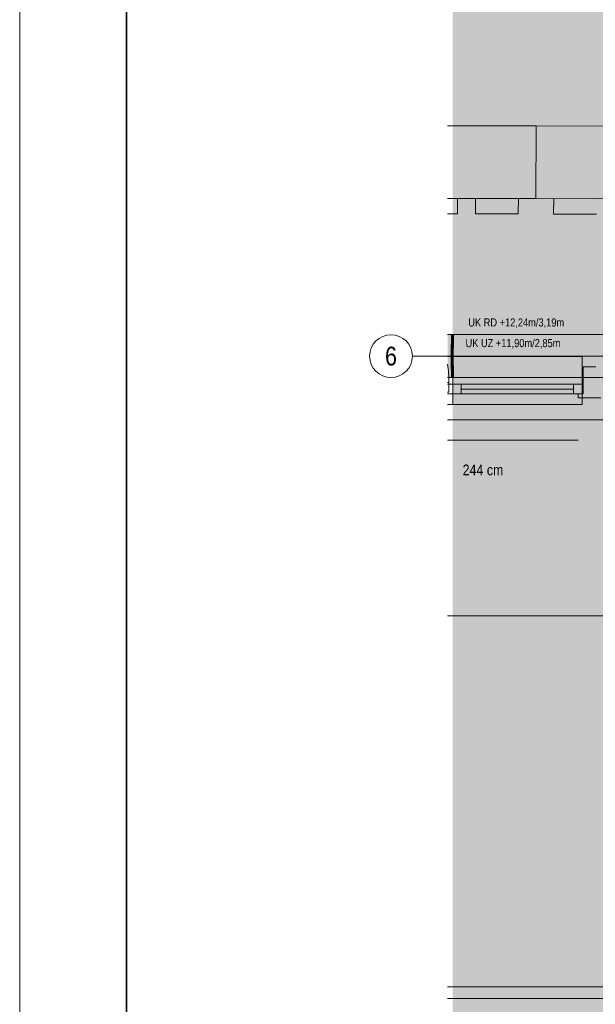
# Model space of a CAD drawing. Extents: x -620 to 300, y 62 to 1112.
# Tile 2 of 88: x -620 to -512, y 263 to 448. Entities that reach past the tile are written whole.
import ezdxf
from ezdxf.enums import TextEntityAlignment as Align
from ezdxf.lldxf.tags import DXFTag

# ---------------------------------------------------------------- set-up
doc = ezdxf.new("R2010")
doc.units = 0
doc.layers.get('0').update_dxf_attribs({"lineweight": 13})
for name, color, linetype, lineweight, true_color in [('00_Beschriftung UZ', 3, 'Continuous', 13, 0x00ff00), ('30 -33 Aussenwände- 7 Fassade_ Elemente', 7, 'Continuous', 9, 0x00aacc), ('30 -35 Decken- 1 Konstruktion-Träger- Stahlbeton', 7, 'grob-A06G9RP38I', 13, 0x33aa00), ('30 -35 Decken- 2.2 Treppen Außen', 7, 'Continuous', 9, 0x009999), ('60- 61 allgemeine Ausstattung- 1 Möbel', 7, 'Continuous', 9, 0x00cccc), ('70 -72 Beschriftung- 1 Beschriftung allgemein', 7, 'Continuous', 9, 0xff6633), ('E_Leerrohr 20', 7, 'Continuous', 13, 0xcc0099), ('E_Leerrohr 20-Shading', 7, 'Continuous', 13, 0xcc0099), ('iwb_Layout BA_Markierung', 7, 'Continuous', 9, 0xbadcdc), ('iwb_Schraffur_Unterzug', 7, 'Continuous', 5, 0xffffcc)]:
    doc.layers.add(name, color=color, linetype=linetype, lineweight=lineweight, true_color=true_color)
for name, color, linetype, lineweight in [('60- 61 allgemeine Ausstattung- 4 Terrassen', 7, 'Continuous', 9), ('70 -71 Achsen- 1 Gebäudeachsen', 7, 'STRICHPUNKT2-A06G9RP48I', 18), ('iwb_Layout Achsbezeichung', 7, 'Continuous', 13), ('iwb_Plankopf Rahmen', 7, 'Continuous', 35)]:
    doc.layers.add(name, color=color, linetype=linetype, lineweight=lineweight)
doc.styles.get("Standard").update_dxf_attribs({"font": 'ARIALN.TTF'})
tags = doc.linetypes.add('grob-A06G9RP38I', pattern=[14, 3, -8, 3]).pattern_tags.tags
tags[8:9] = [DXFTag(74, 4), DXFTag(75, 0), DXFTag(340, '0'), DXFTag(46, 0.0), DXFTag(50, 0.0), DXFTag(44, 0.0), DXFTag(45, 0.0)]
tags[6:7] = [DXFTag(74, 4), DXFTag(75, 0), DXFTag(340, '0'), DXFTag(46, 0.0), DXFTag(50, 0.0), DXFTag(44, 0.0), DXFTag(45, 0.0)]
tags[4:5] = [DXFTag(74, 4), DXFTag(75, 0), DXFTag(340, '0'), DXFTag(46, 0.0), DXFTag(50, 0.0), DXFTag(44, 0.0), DXFTag(45, 0.0)]
tags = doc.linetypes.add('STRICHPUNKT2', pattern=[12.7, 6.35, -3.175, 0, -3.175]).pattern_tags.tags
tags[10:11] = [DXFTag(74, 4), DXFTag(75, 0), DXFTag(340, '0'), DXFTag(46, 0.0), DXFTag(50, 0.0), DXFTag(44, 0.0), DXFTag(45, 0.0)]
tags[8:9] = [DXFTag(74, 4), DXFTag(75, 0), DXFTag(340, '0'), DXFTag(46, 0.0), DXFTag(50, 0.0), DXFTag(44, 0.0), DXFTag(45, 0.0)]
tags[6:7] = [DXFTag(74, 4), DXFTag(75, 0), DXFTag(340, '0'), DXFTag(46, 0.0), DXFTag(50, 0.0), DXFTag(44, 0.0), DXFTag(45, 0.0)]
tags[4:5] = [DXFTag(74, 4), DXFTag(75, 0), DXFTag(340, '0'), DXFTag(46, 0.0), DXFTag(50, 0.0), DXFTag(44, 0.0), DXFTag(45, 0.0)]
tags = doc.linetypes.add('STRICHPUNKT2-A06G9RP48I', pattern=[12.7, 6.35, -3.175, 0, -3.175]).pattern_tags.tags
tags[10:11] = [DXFTag(74, 4), DXFTag(75, 0), DXFTag(340, '0'), DXFTag(46, 0.0), DXFTag(50, 0.0), DXFTag(44, 0.0), DXFTag(45, 0.0)]
tags[8:9] = [DXFTag(74, 4), DXFTag(75, 0), DXFTag(340, '0'), DXFTag(46, 0.0), DXFTag(50, 0.0), DXFTag(44, 0.0), DXFTag(45, 0.0)]
tags[6:7] = [DXFTag(74, 4), DXFTag(75, 0), DXFTag(340, '0'), DXFTag(46, 0.0), DXFTag(50, 0.0), DXFTag(44, 0.0), DXFTag(45, 0.0)]
tags[4:5] = [DXFTag(74, 4), DXFTag(75, 0), DXFTag(340, '0'), DXFTag(46, 0.0), DXFTag(50, 0.0), DXFTag(44, 0.0), DXFTag(45, 0.0)]

# ---------------------------------------------------------------- blocks, each defined once
blk = doc.blocks.new('Shading-A06G9ROJ8I', base_point=(-538.69, 382.92))
at = {"layer": 'E_Leerrohr 20-Shading', "color": 223, "true_color": 0xc67fb4}
for points in [[(-538.84, 387.17), (-538.9, 387.17), (-538.86, 386.44), (-538.92, 386.44)], [(-538.82, 387.89), (-538.88, 387.89), (-538.84, 387.17), (-538.9, 387.17)], [(-538.82, 388.61), (-538.88, 388.61), (-538.82, 387.89), (-538.88, 387.89)], [(-538.86, 386.44), (-538.86, 386.44), (-538.84, 387.17)], [(-538.84, 387.17), (-538.82, 387.89), (-538.84, 387.17)], [(-538.51, 387.16), (-538.56, 387.16), (-538.55, 386.43), (-538.58, 386.44)], [(-538.49, 387.89), (-538.54, 387.89), (-538.51, 387.16), (-538.56, 387.16)], [(-538.52, 386.43), (-538.5, 387.16), (-538.55, 386.43), (-538.51, 387.16)], [(-538.48, 388.61), (-538.54, 388.61), (-538.48, 387.89), (-538.54, 387.89)], [(-538.5, 387.16), (-538.48, 387.89), (-538.51, 387.16), (-538.49, 387.89)], [(-538.89, 385.72), (-538.94, 385.72), (-538.91, 384.99), (-538.95, 384.99)], [(-538.88, 385.85), (-538.86, 386.44), (-538.94, 385.72), (-538.92, 386.44)], [(-538.88, 385.85), (-538.94, 385.72), (-538.89, 385.72)], [(-538.9, 384.99), (-538.89, 385.72), (-538.91, 384.99), (-538.89, 385.72)], [(-538.9, 384.99), (-538.89, 384.99), (-538.89, 385.72), (-538.88, 385.72)], [(-538.88, 385.85), (-538.89, 385.72), (-538.87, 386.15), (-538.88, 385.72)], [(-538.89, 385.72), (-538.88, 385.85), (-538.89, 385.72)], [(-538.86, 386.44), (-538.88, 385.85), (-538.86, 386.44), (-538.87, 386.15)], [(-538.87, 386.15), (-538.88, 385.72), (-538.87, 386.22), (-538.88, 385.72)], [(-538.86, 386.44), (-538.87, 386.15), (-538.86, 386.44), (-538.87, 386.22)], [(-538.6, 384.99), (-538.58, 385.71), (-538.61, 384.99), (-538.59, 385.71)], [(-538.55, 386.43), (-538.58, 386.44), (-538.58, 385.71), (-538.6, 385.71)], [(-538.6, 384.99), (-538.58, 385.71), (-538.59, 385.32)], [(-538.6, 384.99), (-538.55, 384.99), (-538.58, 385.71), (-538.54, 385.71)], [(-538.6, 384.99), (-538.6, 384.99), (-538.59, 385.32)], [(-538.54, 385.71), (-538.52, 386.43), (-538.58, 385.71), (-538.55, 386.43)], [(-538.91, 384.63), (-538.91, 384.99), (-538.95, 384.63), (-538.95, 384.99)], [(-538.92, 384.26), (-538.91, 384.63), (-538.95, 384.26), (-538.95, 384.63)], [(-538.92, 384.26), (-538.95, 384.26), (-538.9, 383.65), (-538.95, 383.65)], [(-538.9, 383.65), (-538.95, 383.65), (-538.88, 383.04), (-538.93, 383.04)], [(-538.9, 384.26), (-538.9, 384.99), (-538.92, 384.26), (-538.91, 384.99)], [(-538.89, 383.65), (-538.9, 384.26), (-538.9, 383.65), (-538.92, 384.26)], [(-538.9, 384.26), (-538.89, 384.99), (-538.9, 384.99)], [(-538.9, 384.26), (-538.9, 384.26), (-538.89, 384.99), (-538.89, 384.63)], [(-538.89, 383.65), (-538.9, 384.26), (-538.89, 383.65), (-538.9, 384.26)], [(-538.87, 383.04), (-538.89, 383.65), (-538.88, 383.04), (-538.9, 383.65)], [(-538.89, 384.63), (-538.89, 384.99), (-538.89, 384.99)], [(-538.87, 383.04), (-538.89, 383.65), (-538.87, 383.04), (-538.89, 383.65)], [(-538.61, 384.62), (-538.55, 384.62), (-538.6, 384.99), (-538.55, 384.99)], [(-538.61, 384.62), (-538.6, 384.99), (-538.61, 384.7)], [(-538.6, 384.99), (-538.6, 384.99), (-538.61, 384.7)], [(-538.61, 384.62), (-538.61, 384.62), (-538.61, 384.99), (-538.6, 384.99)], [(-538.61, 384.27), (-538.61, 384.62), (-538.61, 384.27), (-538.61, 384.62)], [(-538.61, 384.27), (-538.55, 384.27), (-538.61, 384.62), (-538.55, 384.62)], [(-538.55, 383.66), (-538.55, 384.27), (-538.6, 383.66), (-538.61, 384.27)], [(-538.61, 384.27), (-538.61, 384.27), (-538.6, 383.66), (-538.61, 383.66)], [(-538.6, 383.66), (-538.61, 383.66), (-538.59, 383.05)], [(-538.53, 383.05), (-538.55, 383.66), (-538.57, 383.05), (-538.6, 383.66)], [(-538.57, 383.05), (-538.6, 383.66), (-538.59, 383.05), (-538.6, 383.66)], [(-538.91, 382.87), (-538.93, 383.04), (-538.93, 382.87)], [(-538.88, 383.04), (-538.93, 383.04), (-538.87, 382.88), (-538.91, 382.87)], [(-538.91, 382.43), (-538.85, 382.44), (-538.93, 382.87), (-538.91, 382.87)], [(-538.91, 382.87), (-538.85, 382.44), (-538.87, 382.88)], [(-538.85, 382.44), (-538.91, 382.43), (-538.84, 381.83), (-538.9, 381.83)], [(-538.84, 381.83), (-538.9, 381.83), (-538.83, 381.22), (-538.88, 381.22)], [(-538.87, 382.88), (-538.87, 383.04), (-538.87, 383.04)], [(-538.82, 381.22), (-538.84, 381.83), (-538.83, 381.22), (-538.84, 381.83)], [(-538.59, 382.88), (-538.56, 382.88), (-538.59, 383.05), (-538.57, 383.05)], [(-538.51, 382.45), (-538.53, 382.88), (-538.57, 382.44), (-538.59, 382.88)], [(-538.56, 382.88), (-538.53, 382.88), (-538.57, 383.05), (-538.53, 383.05)], [(-538.51, 382.45), (-538.57, 382.44), (-538.5, 381.84), (-538.55, 381.83)], [(-538.5, 381.84), (-538.55, 381.83), (-538.48, 381.23), (-538.54, 381.22)], [(-538.83, 381.22), (-538.88, 381.22), (-538.82, 380.61), (-538.88, 380.61)], [(-538.82, 380.61), (-538.82, 380.61), (-538.83, 381.22), (-538.82, 381.22)], [(-538.82, 380.61), (-538.82, 380.61), (-538.82, 381.22)], [(-538.48, 380.61), (-538.49, 381.23), (-538.54, 380.61), (-538.54, 381.22)], [(-538.48, 380.61), (-538.48, 381.23), (-538.49, 381.23)]]:
    blk.add_solid(points, dxfattribs=at)
at = {"layer": 'E_Leerrohr 20-Shading', "color": 231, "true_color": 0xe17fc9}
for points in [[(-538.7, 387.16), (-538.84, 387.17), (-538.72, 386.44), (-538.86, 386.44)], [(-538.68, 387.89), (-538.82, 387.89), (-538.7, 387.16), (-538.84, 387.17)], [(-538.68, 388.61), (-538.82, 388.61), (-538.68, 387.89), (-538.82, 387.89)], [(-538.71, 386.44), (-538.69, 387.16), (-538.72, 386.44), (-538.7, 387.16)], [(-538.7, 387.16), (-538.72, 386.44), (-538.72, 386.44)], [(-538.69, 387.16), (-538.71, 386.44), (-538.68, 387.16), (-538.69, 386.44)], [(-538.68, 387.89), (-538.7, 387.16), (-538.69, 387.16)], [(-538.68, 387.89), (-538.69, 387.16), (-538.68, 387.89), (-538.68, 387.16)], [(-538.69, 386.44), (-538.65, 386.44), (-538.68, 387.16), (-538.66, 387.16)], [(-538.67, 387.89), (-538.68, 388.61), (-538.68, 387.89)], [(-538.68, 388.61), (-538.68, 387.89), (-538.68, 387.89)], [(-538.54, 387.89), (-538.54, 388.61), (-538.67, 387.89), (-538.68, 388.61)], [(-538.68, 387.16), (-538.66, 387.16), (-538.68, 387.89), (-538.67, 387.89)], [(-538.66, 387.16), (-538.56, 387.16), (-538.67, 387.89), (-538.54, 387.89)], [(-538.65, 386.44), (-538.58, 386.44), (-538.66, 387.16), (-538.56, 387.16)], [(-538.86, 385.72), (-538.88, 385.72), (-538.85, 384.99), (-538.89, 384.99)], [(-538.87, 386.22), (-538.88, 385.72), (-538.86, 385.72)], [(-538.74, 385.71), (-538.72, 386.44), (-538.87, 386.22), (-538.86, 386.44)], [(-538.74, 385.71), (-538.87, 386.22), (-538.86, 385.72)], [(-538.85, 384.99), (-538.75, 384.99), (-538.86, 385.72), (-538.74, 385.71)], [(-538.73, 384.99), (-538.72, 385.71), (-538.75, 384.99), (-538.73, 385.71)], [(-538.75, 384.99), (-538.74, 385.71), (-538.74, 385.71)], [(-538.72, 386.44), (-538.72, 386.44), (-538.73, 385.71), (-538.74, 385.71)], [(-538.72, 385.71), (-538.71, 386.44), (-538.73, 385.71), (-538.72, 386.44)], [(-538.72, 385.71), (-538.73, 384.99), (-538.7, 385.71), (-538.7, 384.99)], [(-538.71, 386.44), (-538.72, 385.71), (-538.69, 386.44), (-538.7, 385.71)], [(-538.7, 385.71), (-538.63, 385.71), (-538.69, 386.44), (-538.65, 386.44)], [(-538.7, 384.99), (-538.63, 384.99), (-538.7, 385.71), (-538.63, 385.71)], [(-538.63, 385.71), (-538.6, 385.71), (-538.65, 386.44), (-538.58, 386.44)], [(-538.63, 385.71), (-538.63, 384.99), (-538.6, 385.71), (-538.62, 384.99)], [(-538.9, 384.26), (-538.84, 384.26), (-538.89, 384.63), (-538.85, 384.63)], [(-538.84, 384.26), (-538.9, 384.26), (-538.85, 383.65), (-538.89, 383.65)], [(-538.89, 384.63), (-538.85, 384.63), (-538.89, 384.99), (-538.85, 384.99)], [(-538.85, 383.65), (-538.89, 383.65), (-538.86, 383.04), (-538.87, 383.04)], [(-538.86, 383.04), (-538.73, 383.05), (-538.85, 383.65), (-538.75, 383.66)], [(-538.85, 384.63), (-538.75, 384.63), (-538.85, 384.99), (-538.75, 384.99)], [(-538.84, 384.26), (-538.75, 384.26), (-538.85, 384.63), (-538.75, 384.63)], [(-538.85, 383.65), (-538.75, 383.66), (-538.84, 384.26), (-538.76, 384.26)], [(-538.75, 383.66), (-538.75, 383.66), (-538.76, 384.26), (-538.75, 384.26)], [(-538.75, 384.63), (-538.73, 384.63), (-538.75, 384.99), (-538.73, 384.99)], [(-538.75, 384.99), (-538.75, 384.99), (-538.75, 384.63)], [(-538.75, 384.63), (-538.73, 384.26), (-538.73, 384.63)], [(-538.73, 384.26), (-538.75, 384.63), (-538.75, 384.26)], [(-538.73, 384.26), (-538.75, 384.26), (-538.73, 383.66), (-538.75, 383.66)], [(-538.73, 383.05), (-538.75, 383.66), (-538.75, 383.66)], [(-538.7, 384.99), (-538.73, 384.99), (-538.7, 384.63), (-538.73, 384.63)], [(-538.73, 384.63), (-538.73, 384.26), (-538.7, 384.63), (-538.7, 384.27)], [(-538.7, 384.27), (-538.73, 384.26), (-538.7, 384.22)], [(-538.7, 384.22), (-538.73, 384.26), (-538.7, 383.66), (-538.73, 383.66)], [(-538.7, 383.66), (-538.73, 383.66), (-538.69, 383.05), (-538.73, 383.05)], [(-538.7, 384.99), (-538.62, 384.78), (-538.63, 384.99)], [(-538.62, 384.78), (-538.7, 384.99), (-538.63, 384.63), (-538.7, 384.63)], [(-538.7, 384.63), (-538.7, 384.27), (-538.63, 384.63), (-538.64, 384.27)], [(-538.64, 384.27), (-538.7, 384.27), (-538.64, 384.15), (-538.7, 384.22)], [(-538.64, 384.15), (-538.7, 384.22), (-538.66, 383.66), (-538.7, 383.66)], [(-538.66, 383.05), (-538.64, 383.66), (-538.69, 383.05), (-538.66, 383.66)], [(-538.66, 383.66), (-538.64, 383.66), (-538.64, 384.15), (-538.63, 384.13)], [(-538.66, 383.05), (-538.64, 383.05), (-538.64, 383.66), (-538.63, 383.66)], [(-538.62, 384.78), (-538.64, 384.27), (-538.62, 384.37), (-538.63, 384.27)], [(-538.64, 384.15), (-538.63, 384.13), (-538.64, 384.27), (-538.63, 384.27)], [(-538.64, 383.66), (-538.64, 383.66), (-538.63, 384.13), (-538.62, 384.13)], [(-538.64, 383.66), (-538.63, 383.66), (-538.62, 384.13)], [(-538.63, 383.66), (-538.64, 383.05), (-538.62, 383.66), (-538.62, 383.05)], [(-538.62, 384.99), (-538.63, 384.99), (-538.62, 384.88)], [(-538.62, 384.88), (-538.63, 384.99), (-538.62, 384.78)], [(-538.63, 384.27), (-538.62, 384.27), (-538.62, 384.37)], [(-538.63, 384.13), (-538.62, 384.13), (-538.63, 384.27), (-538.62, 384.27)], [(-538.61, 384.27), (-538.62, 384.13), (-538.62, 383.66), (-538.63, 383.66)], [(-538.61, 384.99), (-538.62, 384.99), (-538.62, 384.73), (-538.62, 384.88)], [(-538.61, 384.62), (-538.61, 384.99), (-538.62, 384.73)], [(-538.62, 384.73), (-538.62, 384.88), (-538.62, 384.37), (-538.62, 384.78)], [(-538.62, 384.27), (-538.61, 384.62), (-538.62, 384.37), (-538.62, 384.73)], [(-538.61, 384.62), (-538.62, 384.27), (-538.62, 384.27)], [(-538.61, 384.62), (-538.62, 384.46), (-538.61, 384.46)], [(-538.62, 384.46), (-538.62, 384.27), (-538.61, 384.46), (-538.61, 384.27)], [(-538.62, 384.27), (-538.62, 384.13), (-538.62, 384.27)], [(-538.62, 384.13), (-538.61, 384.27), (-538.62, 384.27)], [(-538.61, 384.27), (-538.62, 383.66), (-538.61, 383.66)], [(-538.62, 383.66), (-538.62, 383.05), (-538.61, 383.66), (-538.6, 383.05)], [(-538.6, 383.05), (-538.59, 383.05), (-538.61, 383.66)], [(-538.87, 382.88), (-538.86, 382.88), (-538.87, 383.04), (-538.86, 383.04)], [(-538.71, 382.44), (-538.73, 382.88), (-538.85, 382.44), (-538.87, 382.88)], [(-538.86, 382.88), (-538.73, 382.88), (-538.86, 383.04), (-538.73, 383.05)], [(-538.71, 382.44), (-538.85, 382.44), (-538.7, 381.83), (-538.84, 381.83)], [(-538.7, 381.83), (-538.84, 381.83), (-538.68, 381.22), (-538.82, 381.22)], [(-538.69, 383.05), (-538.73, 383.05), (-538.69, 382.92), (-538.73, 382.88)], [(-538.73, 383.05), (-538.73, 383.05), (-538.73, 382.88)], [(-538.69, 382.92), (-538.73, 382.88), (-538.69, 382.78)], [(-538.69, 382.78), (-538.73, 382.88), (-538.69, 382.44), (-538.71, 382.44)], [(-538.69, 381.83), (-538.69, 382.13), (-538.71, 382.44), (-538.69, 382.44)], [(-538.69, 381.83), (-538.71, 382.44), (-538.7, 381.83)], [(-538.69, 382.92), (-538.66, 382.96), (-538.69, 383.05), (-538.66, 383.05)], [(-538.69, 382.78), (-538.67, 382.71), (-538.69, 382.92), (-538.66, 382.96)], [(-538.69, 382.92), (-538.69, 382.92), (-538.69, 382.89)], [(-538.69, 382.78), (-538.69, 382.92), (-538.69, 382.89)], [(-538.68, 382.44), (-538.67, 382.71), (-538.69, 382.44), (-538.69, 382.78)], [(-538.69, 382.13), (-538.68, 382.44), (-538.69, 382.44)], [(-538.68, 381.83), (-538.68, 382.44), (-538.69, 382.13)], [(-538.69, 381.83), (-538.68, 381.83), (-538.69, 382.13)], [(-538.65, 382.65), (-538.67, 382.71), (-538.65, 382.44), (-538.68, 382.44)], [(-538.68, 381.83), (-538.66, 381.83), (-538.68, 382.44), (-538.65, 382.44)], [(-538.66, 381.83), (-538.68, 381.83), (-538.67, 381.22), (-538.68, 381.22)], [(-538.65, 382.65), (-538.64, 382.99), (-538.67, 382.71), (-538.66, 382.96)], [(-538.66, 381.83), (-538.67, 381.22), (-538.64, 381.83), (-538.64, 381.22)], [(-538.64, 383.05), (-538.66, 383.05), (-538.64, 382.99), (-538.66, 382.96)], [(-538.66, 381.83), (-538.64, 381.83), (-538.65, 382.44), (-538.63, 382.44)], [(-538.62, 383.01), (-538.64, 382.99), (-538.63, 382.6), (-538.65, 382.65)], [(-538.65, 382.65), (-538.65, 382.44), (-538.63, 382.6), (-538.63, 382.44)], [(-538.64, 383.05), (-538.64, 382.99), (-538.62, 383.05), (-538.62, 383.01)], [(-538.64, 381.83), (-538.6, 381.83), (-538.63, 382.44), (-538.59, 382.44)], [(-538.64, 381.22), (-538.61, 381.22), (-538.64, 381.83), (-538.6, 381.83)], [(-538.63, 382.6), (-538.59, 382.5), (-538.62, 383.01), (-538.6, 383.04)], [(-538.63, 382.6), (-538.63, 382.44), (-538.59, 382.5), (-538.59, 382.44)], [(-538.62, 383.05), (-538.62, 383.01), (-538.6, 383.05), (-538.6, 383.04)], [(-538.61, 381.22), (-538.54, 381.22), (-538.6, 381.83), (-538.55, 381.83)], [(-538.6, 383.04), (-538.59, 383.05), (-538.6, 383.05)], [(-538.59, 382.5), (-538.59, 382.5), (-538.6, 383.04), (-538.59, 383.05)], [(-538.55, 381.83), (-538.57, 382.44), (-538.6, 381.83), (-538.59, 382.44)], [(-538.59, 383.05), (-538.59, 382.5), (-538.59, 382.88)], [(-538.59, 382.5), (-538.57, 382.44), (-538.59, 382.88)], [(-538.59, 382.44), (-538.57, 382.44), (-538.59, 382.5)], [(-538.68, 381.22), (-538.82, 381.22), (-538.68, 380.61), (-538.82, 380.61)], [(-538.67, 381.22), (-538.68, 381.22), (-538.68, 380.97), (-538.68, 381.16)], [(-538.68, 381.22), (-538.68, 381.22), (-538.68, 381.16)], [(-538.68, 380.97), (-538.67, 380.61), (-538.61, 381.22), (-538.62, 380.61)], [(-538.68, 380.97), (-538.61, 381.22), (-538.67, 381.22)], [(-538.68, 381.16), (-538.68, 381.22), (-538.68, 380.93), (-538.68, 381.22)], [(-538.68, 380.61), (-538.68, 380.93), (-538.68, 381.22)], [(-538.68, 380.8), (-538.68, 380.97), (-538.68, 380.93), (-538.68, 381.16)], [(-538.67, 380.61), (-538.67, 380.61), (-538.68, 380.8), (-538.68, 380.97)], [(-538.68, 380.61), (-538.68, 380.8), (-538.68, 380.93)], [(-538.67, 380.61), (-538.68, 380.8), (-538.68, 380.61)], [(-538.62, 380.61), (-538.54, 380.61), (-538.61, 381.22), (-538.54, 381.22)]]:
    blk.add_solid(points, dxfattribs=at)
blk = doc.blocks.new('Shading-A06G9ROL8I', base_point=(-538.88, 387.83))
at = {"layer": 'E_Leerrohr 20-Shading', "color": 213, "true_color": 0xd67fc0}
for points in [[(-539.01, 388.63), (-539.01, 388.61), (-538.9, 388.63), (-538.9, 388.61)], [(-538.9, 388.61), (-538.68, 388.61), (-538.9, 388.63), (-538.68, 388.63)], [(-538.88, 387.83), (-538.68, 387.83), (-538.88, 388.61), (-538.68, 388.61)], [(-538.68, 388.63), (-538.68, 388.61), (-538.59, 388.63), (-538.59, 388.61)], [(-538.68, 388.61), (-538.68, 387.83), (-538.48, 388.61), (-538.49, 387.83)], [(-538.59, 388.63), (-538.59, 388.61), (-538.57, 388.63), (-538.57, 388.61)], [(-538.57, 388.61), (-538.35, 388.61), (-538.57, 388.63), (-538.35, 388.63)], [(-538.49, 387.83), (-538.48, 387.83), (-538.48, 388.61)]]:
    blk.add_solid(points, dxfattribs=at)
blk = doc.blocks.new('Shading-A06G9RON8I', base_point=(-538.85, 380.61))
at = {"layer": 'E_Leerrohr 20-Shading', "color": 213, "true_color": 0xd67fc0}
for points in [[(-538.85, 380.7), (-538.88, 381.4), (-538.88, 381.22)], [(-538.88, 381.4), (-538.85, 380.7), (-538.7, 381.4), (-538.7, 381.15)], [(-538.7, 381.15), (-538.68, 381.22), (-538.7, 381.4), (-538.68, 381.4)], [(-538.68, 381.22), (-538.59, 380.96), (-538.68, 381.4), (-538.58, 381.4)], [(-538.49, 381.24), (-538.58, 381.4), (-538.48, 380.61), (-538.59, 380.96)], [(-538.49, 381.4), (-538.58, 381.4), (-538.49, 381.24)], [(-538.49, 381.4), (-538.49, 381.4), (-538.48, 381.23), (-538.49, 381.24)], [(-538.48, 381.23), (-538.48, 381.4), (-538.49, 381.4)], [(-538.91, 380.61), (-539.01, 380.61), (-538.91, 380.6), (-539.01, 380.6)], [(-538.91, 380.6), (-538.91, 380.6), (-538.91, 380.61), (-538.9, 380.61)], [(-538.91, 380.6), (-538.85, 380.6), (-538.9, 380.61), (-538.85, 380.61)], [(-538.88, 380.61), (-538.85, 380.7), (-538.88, 381.22)], [(-538.85, 380.7), (-538.88, 380.61), (-538.85, 380.61)], [(-538.85, 380.61), (-538.71, 380.61), (-538.85, 380.7), (-538.7, 381.15)], [(-538.85, 380.6), (-538.79, 380.6), (-538.85, 380.61), (-538.79, 380.61)], [(-538.79, 380.6), (-538.68, 380.6), (-538.79, 380.61), (-538.68, 380.61)], [(-538.71, 380.61), (-538.69, 380.61), (-538.7, 381.15), (-538.68, 381.22)], [(-538.68, 381.17), (-538.69, 380.61), (-538.68, 380.98), (-538.68, 380.61)], [(-538.67, 380.61), (-538.59, 380.61), (-538.68, 381.22), (-538.59, 380.96)], [(-538.68, 381.22), (-538.68, 381.17), (-538.68, 380.98)], [(-538.67, 380.61), (-538.68, 381.22), (-538.67, 380.61), (-538.68, 380.98)], [(-538.68, 380.61), (-538.68, 380.61), (-538.68, 380.98)], [(-538.68, 380.98), (-538.68, 380.61), (-538.67, 380.61)], [(-538.61, 380.61), (-538.68, 380.61), (-538.61, 380.6), (-538.68, 380.6)], [(-538.61, 380.6), (-538.58, 380.6), (-538.61, 380.61), (-538.58, 380.61)], [(-538.59, 380.61), (-538.48, 380.61), (-538.59, 380.96)], [(-538.58, 380.61), (-538.58, 380.6), (-538.54, 380.61), (-538.54, 380.6)], [(-538.54, 380.6), (-538.35, 380.6), (-538.54, 380.61), (-538.35, 380.61)], [(-538.49, 381.24), (-538.48, 380.61), (-538.48, 380.98)], [(-538.48, 381.23), (-538.49, 381.24), (-538.48, 380.98)]]:
    blk.add_solid(points, dxfattribs=at)
blk = doc.blocks.new('Polygon-A06G9ROV8I')
at = {"color": 0, "linetype": 'ByBlock', "lineweight": -2, "ltscale": 0.13}
blk.add_solid([(-459.48, 86.61), (-538.63, 86.4), (-459.32, 1083.81), (-538.63, 1083.81)], dxfattribs=at)
blk = doc.blocks.new('Referenz-A06G9RP68I')
at = {"layer": '00_Beschriftung UZ', "color": 0, "lineweight": -2}
for points in [[(-517.18, 391.3), (-515.85, 388.63), (-514.51, 391.3)], [(-517.18, 385.96), (-515.85, 388.63), (-514.51, 385.97)]]:
    blk.add_solid(points, dxfattribs=at)
at = {"layer": '30 -33 Aussenwände- 7 Fassade_ Elemente', "color": 0, "linetype": 'Continuous', "lineweight": -2, "ltscale": 0.13}
for p, q in [((-539.61, 388.63), (-460.65, 388.63)), ((-514.25, 382.63), (-511.85, 382.63)), ((-514.25, 377.53), (-514.25, 382.63)), ((-539.61, 379.68), (-539.35, 379.68)), ((-539.61, 379.68), (-539.35, 379.68)), ((-539.35, 379.68), (-539.35, 377.88)), ((-539.35, 379.68), (-539.35, 377.88)), ((-539.61, 379.33), (-538.65, 379.33)), ((-539.61, 379.33), (-538.65, 379.33)), ((-539.35, 377.88), (-539.61, 377.88)), ((-539.35, 377.88), (-539.61, 377.88)), ((-538.65, 377.53), (-538.65, 379.33)), ((-538.65, 379.33), (-514.25, 379.33)), ((-538.65, 377.53), (-538.65, 379.33)), ((-538.65, 379.33), (-537.05, 379.33)), ((-537.05, 379.33), (-537.05, 377.53)), ((-537.05, 378.43), (-516.05, 378.43)), ((-516.05, 377.53), (-516.05, 379.33)), ((-516.05, 379.33), (-514.25, 379.33)), ((-514.25, 379.33), (-514.25, 377.53)), ((-514.25, 379.33), (-514.25, 377.53)), ((-538.65, 377.53), (-539.61, 377.53)), ((-538.65, 377.53), (-539.61, 377.53)), ((-514.25, 377.53), (-538.65, 377.53)), ((-537.05, 377.53), (-538.65, 377.53)), ((-514.25, 377.53), (-516.05, 377.53)), ((-515.15, 377.53), (-514.25, 377.53)), ((-515.15, 376.83), (-515.15, 377.53)), ((-510.95, 376.83), (-515.15, 376.83)), ((-457.55, 372.69), (-539.61, 372.69))]:
    blk.add_line(p, q, dxfattribs=at)
at = {"layer": '30 -33 Aussenwände- 7 Fassade_ Elemente', "color": 0, "lineweight": -2}
for p, q in [((-538.65, 384.53), (-539.61, 384.53)), ((-514.45, 384.53), (-538.65, 384.53)), ((-538.65, 384.53), (-538.65, 379.33)), ((-514.45, 379.33), (-514.45, 384.53)), ((-539.61, 379.68), (-539.35, 379.68)), ((-539.35, 379.68), (-539.35, 377.88)), ((-539.61, 379.33), (-538.65, 379.33)), ((-539.35, 377.88), (-539.61, 377.88)), ((-538.65, 379.33), (-538.65, 377.53)), ((-537.05, 379.33), (-538.65, 379.33)), ((-537.05, 379.33), (-516.05, 379.33)), ((-537.05, 377.53), (-537.05, 379.33)), ((-537.05, 378.43), (-516.05, 378.43)), ((-516.05, 379.33), (-516.05, 377.53)), ((-516.05, 379.33), (-514.45, 379.33)), ((-514.45, 379.33), (-514.45, 377.53)), ((-538.65, 377.53), (-539.61, 377.53)), ((-538.65, 377.53), (-538.65, 375.53)), ((-538.65, 377.53), (-537.05, 377.53)), ((-516.05, 377.53), (-537.05, 377.53)), ((-514.45, 377.53), (-516.05, 377.53)), ((-514.45, 377.53), (-514.45, 375.53)), ((-538.65, 375.53), (-539.61, 375.53)), ((-514.45, 375.53), (-538.65, 375.53))]:
    blk.add_line(p, q, dxfattribs=at)
at = {"layer": '30 -33 Aussenwände- 7 Fassade_ Elemente', "color": 0, "linetype": 'grob-A06G9RP38I', "lineweight": -2, "ltscale": 0.13}
blk.add_ellipse((-562.15, 379.68), major_axis=(22.8, 0), ratio=1, start_param=0, end_param=0.150975, dxfattribs=at)
at = {"layer": '30 -35 Decken- 1 Konstruktion-Träger- Stahlbeton', "color": 0, "lineweight": -2}
for p, q in [((-539.61, 388.63), (-460.15, 388.63)), ((-539.61, 380.63), (-460.15, 380.63))]:
    blk.add_line(p, q, dxfattribs=at)
at = {"layer": '30 -35 Decken- 2.2 Treppen Außen', "color": 0, "linetype": 'Continuous', "lineweight": -2, "ltscale": 0.13}
for p, q in [((-470.33, 266.63), (-539.61, 266.63)), ((-470.33, 264.43), (-539.61, 264.43))]:
    blk.add_line(p, q, dxfattribs=at)
at = {"layer": '30 -35 Decken- 2.2 Treppen Außen', "color": 0, "linetype": 'grob-A06G9RP38I', "lineweight": -2, "ltscale": 0.13}
for p, q in [((-470.33, 266.63), (-539.61, 266.63)), ((-539.61, 264.43), (-470.33, 264.43))]:
    blk.add_line(p, q, dxfattribs=at)
at = {"layer": '60- 61 allgemeine Ausstattung- 1 Möbel', "color": 0, "linetype": 'Continuous', "lineweight": -2, "ltscale": 0.13}
for p, q in [((-539.61, 427.69), (-523.05, 427.67)), ((-523.07, 414.07), (-523.05, 427.67)), ((-523.05, 427.67), (-523.07, 414.07)), ((-523.05, 427.67), (-497.05, 427.64)), ((-523.07, 414.07), (-539.61, 414.09)), ((-539.61, 414.09), (-537.76, 414.09)), ((-537.76, 414.09), (-537.77, 411.21)), ((-534.38, 411.21), (-534.37, 414.09)), ((-534.37, 414.09), (-526.37, 414.08)), ((-526.37, 414.08), (-526.38, 411.2)), ((-497.07, 414.04), (-523.07, 414.07)), ((-519.77, 411.19), (-519.76, 414.07)), ((-519.76, 414.07), (-511.76, 414.06)), ((-537.77, 411.21), (-539.61, 411.21)), ((-526.38, 411.2), (-534.38, 411.21)), ((-511.77, 411.17), (-519.77, 411.19))]:
    blk.add_line(p, q, dxfattribs=at)
at = {"layer": '60- 61 allgemeine Ausstattung- 4 Terrassen', "color": 0, "lineweight": -2}
for p, q in [((-468.09, 372.69), (-539.61, 372.69)), ((-539.61, 336.03), (-468.09, 336.03))]:
    blk.add_line(p, q, dxfattribs=at)
at = {"layer": '70 -71 Achsen- 1 Gebäudeachsen', "color": 0, "linetype": 'STRICHPUNKT2-A06G9RP48I', "lineweight": -2, "ltscale": 0.13}
blk.add_line((-539.61, 384.61), (75.88, 384.61), dxfattribs=at)
at = {"layer": '70 -72 Beschriftung- 1 Beschriftung allgemein', "color": 0, "linetype": 'Continuous', "lineweight": -2, "ltscale": 0.13}
blk.add_line((-539.61, 368.88), (-515.15, 368.88), dxfattribs=at)
at = {"layer": '00_Beschriftung UZ', "color": 0, "linetype": 'ByBlock', "lineweight": -2, "ltscale": 0.13, "char_height": 1.5103, "attachment_point": 1}
for s, insert in [('{\\fArial Narrow;UK RD +12,24m/3,19m}', (-535.73, 391.66)), ('{\\fArial Narrow;UK UZ +11,90m/2,85m}', (-536.24, 387.8))]:
    blk.add_mtext(s, dxfattribs=dict(at, insert=insert))
at = {"layer": '70 -72 Beschriftung- 1 Beschriftung allgemein', "color": 0, "linetype": 'Continuous', "lineweight": -2, "ltscale": 0.13, "char_height": 2.0138, "attachment_point": 1}
for s, insert in [('{\\fArial Narrow;244}', (-536.78, 364.32)), ('{\\fArial Narrow;cm}', (-532.26, 364.32))]:
    blk.add_mtext(s, dxfattribs=dict(at, insert=insert))
blk = doc.blocks.new('Referenz-A06G9RP88I')
at = {"layer": 'iwb_Schraffur_Unterzug', "linetype": 'Continuous', "ltscale": 0.13}
for points in [[(-539.61, 388.61), (-460.18, 388.61), (-460.18, 380.61)], [(-539.61, 388.61), (-460.18, 380.61), (-539.61, 381.92)], [(-539.61, 381.92), (-460.18, 380.61), (-539.61, 380.61)]]:
    blk.add_solid(points, dxfattribs=at)
blk = doc.blocks.new('Flexrohr-A06G9RV48I')
at = {"color": 0, "linetype": 'ByBlock', "lineweight": -2, "ltscale": 0.13}
for p, q in [((-538.9, 387.17), (-538.92, 386.44)), ((-538.88, 387.89), (-538.9, 387.17)), ((-538.89, 387.02), (-538.52, 387.01)), ((-538.88, 388.61), (-538.48, 388.61)), ((-538.88, 388.61), (-538.88, 387.89)), ((-538.88, 387.42), (-538.51, 387.41)), ((-538.87, 388.22), (-538.49, 388.21)), ((-538.87, 387.82), (-538.5, 387.81)), ((-538.5, 387.16), (-538.52, 386.43)), ((-538.48, 387.89), (-538.5, 387.16)), ((-538.48, 388.61), (-538.48, 387.89)), ((-538.94, 385.72), (-538.95, 384.99)), ((-538.92, 386.44), (-538.94, 385.72)), ((-538.94, 385.02), (-538.56, 385.01)), ((-538.93, 385.42), (-538.56, 385.41)), ((-538.92, 385.82), (-538.55, 385.81)), ((-538.91, 386.22), (-538.54, 386.21)), ((-538.9, 386.62), (-538.53, 386.61)), ((-538.54, 385.71), (-538.55, 384.99)), ((-538.52, 386.43), (-538.54, 385.71)), ((-538.95, 384.99), (-538.95, 384.26)), ((-538.95, 384.26), (-538.95, 383.65)), ((-538.95, 383.65), (-538.93, 383.04)), ((-538.94, 384.62), (-538.56, 384.61)), ((-538.94, 384.21), (-538.57, 384.22)), ((-538.94, 383.81), (-538.56, 383.82)), ((-538.93, 383.41), (-538.55, 383.42)), ((-538.55, 384.99), (-538.55, 384.27)), ((-538.55, 384.27), (-538.55, 383.66)), ((-538.55, 383.66), (-538.53, 383.05)), ((-538.93, 383.04), (-538.91, 382.43)), ((-538.92, 383.01), (-538.54, 383.02)), ((-538.91, 382.61), (-538.53, 382.62)), ((-538.91, 382.43), (-538.9, 381.83)), ((-538.9, 381.83), (-538.88, 381.22)), ((-538.89, 382.21), (-538.52, 382.22)), ((-538.88, 381.81), (-538.51, 381.82)), ((-538.87, 381.41), (-538.5, 381.42)), ((-538.53, 383.05), (-538.51, 382.45)), ((-538.51, 382.45), (-538.5, 381.84)), ((-538.5, 381.84), (-538.48, 381.23)), ((-538.88, 381.22), (-538.88, 380.61)), ((-538.88, 380.61), (-538.48, 380.61)), ((-538.87, 381.01), (-538.49, 381.02)), ((-538.87, 380.62), (-538.49, 380.62)), ((-538.48, 381.23), (-538.48, 380.61))]:
    blk.add_line(p, q, dxfattribs=at)
blk = doc.blocks.new('Enddeckel-A06G9RV88I')
at = {"color": 0, "linetype": 'ByBlock', "lineweight": -2, "ltscale": 0.13}
for p, q in [((-539.01, 388.63), (-539.01, 388.61)), ((-539.01, 388.63), (-538.81, 388.63)), ((-539.01, 388.61), (-538.81, 388.61)), ((-538.88, 388.61), (-538.88, 387.83)), ((-538.88, 388.61), (-538.76, 388.61)), ((-538.88, 387.83), (-538.76, 387.83)), ((-538.81, 388.63), (-538.54, 388.63)), ((-538.81, 388.61), (-538.54, 388.61)), ((-538.76, 388.61), (-538.59, 388.61)), ((-538.76, 387.83), (-538.59, 387.83)), ((-538.59, 388.61), (-538.48, 388.61)), ((-538.59, 387.83), (-538.48, 387.83)), ((-538.54, 388.63), (-538.35, 388.63)), ((-538.54, 388.61), (-538.35, 388.61)), ((-538.48, 387.83), (-538.48, 388.61)), ((-538.35, 388.61), (-538.35, 388.63))]:
    blk.add_line(p, q, dxfattribs=at)
at = {"color": 0, "linetype": 'STRICHPUNKT2', "lineweight": 5, "ltscale": 0.13}
blk.add_line((-538.68, 388.61), (-538.68, 387.83), dxfattribs=at)
blk = doc.blocks.new('Enddeckel-A06G9RVE8I')
at = {"color": 0, "linetype": 'ByBlock', "lineweight": -2, "ltscale": 0.13}
for p, q in [((-538.88, 381.4), (-538.88, 380.61)), ((-538.76, 381.4), (-538.88, 381.4)), ((-538.59, 381.4), (-538.76, 381.4)), ((-538.48, 381.4), (-538.59, 381.4)), ((-538.48, 380.61), (-538.48, 381.4)), ((-539.01, 380.61), (-539.01, 380.6)), ((-538.81, 380.61), (-539.01, 380.61)), ((-538.81, 380.6), (-539.01, 380.6)), ((-538.76, 380.61), (-538.88, 380.61)), ((-538.54, 380.61), (-538.81, 380.61)), ((-538.54, 380.6), (-538.81, 380.6)), ((-538.59, 380.61), (-538.76, 380.61)), ((-538.48, 380.61), (-538.59, 380.61)), ((-538.35, 380.61), (-538.54, 380.61)), ((-538.35, 380.6), (-538.54, 380.6)), ((-538.35, 380.6), (-538.35, 380.61))]:
    blk.add_line(p, q, dxfattribs=at)
at = {"color": 0, "linetype": 'STRICHPUNKT2', "lineweight": 5, "ltscale": 0.13}
blk.add_line((-538.68, 380.61), (-538.68, 381.4), dxfattribs=at)

msp = doc.modelspace()

# ---------------------------------------------------------------- linework, layer by layer
at = {"layer": 'iwb_Layout Achsbezeichung', "linetype": 'STRICHPUNKT2', "lineweight": 13, "ltscale": 0.39}
msp.add_line((-538.86, 384.61), (-546.19, 384.61), dxfattribs=at)
at = {"layer": 'iwb_Layout Achsbezeichung', "ltscale": 0.39}
msp.add_circle((-550.19, 384.61), 4, dxfattribs=at)
at = {"layer": 'iwb_Plankopf Rahmen', "color": 8, "lineweight": 13, "ltscale": 0.13, "true_color": 0x808080}
msp.add_lwpolyline([(300.35, 62.43), (-619.65, 62.43), (-619.65, 1112.43), (300.35, 1112.43), (300.35, 62.43)], close=True, dxfattribs=at)
at = {"layer": 'iwb_Plankopf Rahmen', "ltscale": 0.35}
msp.add_lwpolyline([(-599.65, 67.43), (-599.65, 1107.43), (295.35, 1107.43), (295.35, 67.43), (-599.65, 67.43)], close=True, dxfattribs=at)

# ---------------------------------------------------------------- block references
at = {"color": 8, "lineweight": 13, "ltscale": 0.13, "true_color": 0x808080}
msp.add_blockref('Referenz-A06G9RP68I', (0, 0), dxfattribs=at)
at = {"color": 8, "lineweight": 25, "ltscale": 0.25, "true_color": 0x808080}
msp.add_blockref('Referenz-A06G9RP88I', (0, 0), dxfattribs=at)
at = {"layer": 'E_Leerrohr 20'}
for name, p in [('Shading-A06G9ROL8I', (-538.88, 387.83)), ('Shading-A06G9ROJ8I', (-538.69, 382.92)), ('Shading-A06G9RON8I', (-538.85, 380.61))]:
    msp.add_blockref(name, p, dxfattribs=at)
at = {"layer": 'E_Leerrohr 20', "ltscale": 0.13}
for name in ['Enddeckel-A06G9RV88I', 'Flexrohr-A06G9RV48I', 'Enddeckel-A06G9RVE8I']:
    msp.add_blockref(name, (0, 0), dxfattribs=at)
at = {"layer": 'iwb_Layout BA_Markierung', "ltscale": 0.13}
msp.add_blockref('Polygon-A06G9ROV8I', (0, 0), dxfattribs=at)

# ---------------------------------------------------------------- texts
at = {"layer": 'iwb_Layout Achsbezeichung', "ltscale": 0.39}
msp.add_text('6', height=3.5, dxfattribs=at).set_placement((-550.19, 384.61), align=Align.MIDDLE_CENTER)

doc.saveas('drawing.dxf')
